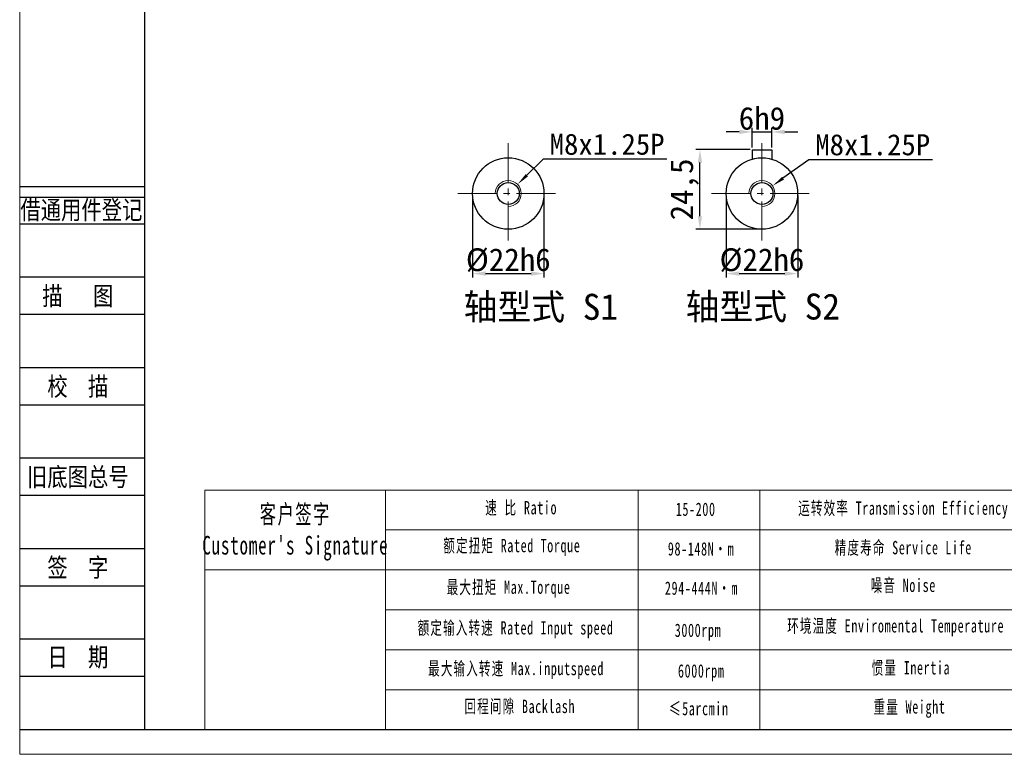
# Model space of a CAD drawing. Header units: millimetres. Extents: x 7406 to 8051, y -916 to -460.
# Tile 1 of 9: x 7406 to 7709, y -916 to -690. Entities that reach past the tile are written whole.
import ezdxf
from ezdxf.enums import TextEntityAlignment as Align

# ---------------------------------------------------------------- set-up
doc = ezdxf.new("R2010")
doc.units = ezdxf.units.MM
doc.header["$PDSIZE"] = -5
doc.linetypes.add('点画线', pattern=[18, 12, -2, 2, -2])
doc.layers.get('0').update_dxf_attribs({"lineweight": 18})
doc.layers.get('Defpoints').update_dxf_attribs({"lineweight": 18})
doc.layers.add('2细线层', color=4, linetype='Continuous')
doc.layers.add('6文字层', color=3, linetype='Continuous')
for name, color, linetype, lineweight in [('7中心线层', 7, '点画线', 18), ('剖面线层', 4, 'Continuous', 18), ('图框_外框线', 7, 'Continuous', 18), ('尺寸线', 7, 'Continuous', 25), ('尺寸线层', 3, 'Continuous', 18), ('标注线', 7, 'Continuous', 18), ('粗实线', 7, 'Continuous', 40)]:
    doc.layers.add(name, color=color, linetype=linetype, lineweight=lineweight)
doc.styles.add('宋体', font='txt', dxfattribs={"width": 0.8})
doc.styles.add('工程字', font='txt')
doc.styles.add('标准', font='txt', dxfattribs={"width": 0.667})
doc.dimstyles.new('DIMSTYLE_17', dxfattribs={"dimtxt": 8, "dimasz": 12, "dimexe": 0.18, "dimexo": 0.0625, "dimgap": 0.09, "dimtad": 1, "dimtih": 1, "dimtoh": 1, "dimdec": 3, "dimdsep": 46, "dimtxsty": 'Standard', "dimblk": '_CAXARROW', "dimcen": 0.09, "dimdle": 24, "dimadec": 0, "dimazin": 0, "dimtfac": 0.7, "dimtdec": 3, "dimtofl": 0, "dimtmove": 0, "dimatfit": 3, "dimfxl": 1, "dimtolj": 1, "dimarcsym": 0})
doc.dimstyles.new('ISO-25', dxfattribs={"dimtxt": 7, "dimasz": 4, "dimexe": 1.25, "dimexo": 0.625, "dimtad": 1, "dimtxsty": '工程字', "dimcen": 2, "dimdle": 8, "dimadec": 0, "dimazin": 0, "dimtfac": 1, "dimtmove": 0, "dimatfit": 3, "dimfxl": 1, "dimarcsym": 0})

# ---------------------------------------------------------------- blocks, each defined once
blk = doc.blocks.new('*D42')
at = {"layer": 'Defpoints', "color": 0}
for p in [(7637.6, -724.7), (7631.6, -730.17), (7637.6, -730.17)]:
    blk.add_point(p, dxfattribs=at)
at = {"layer": '尺寸线层', "color": 0, "lineweight": -2}
for p, q in [((7631.6, -729.55), (7631.6, -723.45)), ((7637.6, -729.55), (7637.6, -723.45)), ((7627.6, -724.7), (7623.6, -724.7)), ((7631.6, -724.7), (7637.6, -724.7)), ((7641.6, -724.7), (7645.6, -724.7))]:
    blk.add_line(p, q, dxfattribs=at)
at = {"layer": '尺寸线层', "color": 0}
for points in [[(7627.6, -725.37), (7627.6, -724.03), (7631.6, -724.7)], [(7641.6, -724.03), (7641.6, -725.37), (7637.6, -724.7)]]:
    blk.add_solid(points, dxfattribs=at)
at = {"layer": '尺寸线层', "color": 0, "insert": (7634.6, -720.57), "char_height": 7, "attachment_point": 5, "style": '工程字'}
blk.add_mtext('\\A1;6h9', dxfattribs=at)
blk = doc.blocks.new('*D43')
at = {"layer": 'Defpoints', "color": 0}
for p in [(7623.6, -743.67), (7645.6, -743.67), (7645.6, -768.34)]:
    blk.add_point(p, dxfattribs=at)
at = {"layer": '尺寸线层', "color": 0, "lineweight": -2}
for p, q in [((7623.6, -744.3), (7623.6, -769.59)), ((7645.6, -744.3), (7645.6, -769.59)), ((7627.6, -768.34), (7641.6, -768.34))]:
    blk.add_line(p, q, dxfattribs=at)
at = {"layer": '尺寸线层', "color": 0}
for points in [[(7627.6, -767.67), (7627.6, -769.01), (7623.6, -768.34)], [(7641.6, -769.01), (7641.6, -767.67), (7645.6, -768.34)]]:
    blk.add_solid(points, dxfattribs=at)
at = {"layer": '尺寸线层', "color": 0, "insert": (7634.6, -764.21), "char_height": 7, "attachment_point": 5, "style": '工程字'}
blk.add_mtext('\\A1;%%C22h6', dxfattribs=at)
blk = doc.blocks.new('*D44')
at = {"layer": 'Defpoints', "color": 0}
for p in [(7615.51, -730.17), (7631.6, -730.17), (7634.6, -754.67)]:
    blk.add_point(p, dxfattribs=at)
at = {"layer": '尺寸线层', "color": 0, "lineweight": -2}
for p, q in [((7630.97, -730.17), (7614.26, -730.17)), ((7615.51, -750.67), (7615.51, -734.17)), ((7633.97, -754.67), (7614.26, -754.67))]:
    blk.add_line(p, q, dxfattribs=at)
at = {"layer": '尺寸线层', "color": 0}
for points in [[(7616.17, -734.17), (7614.84, -734.17), (7615.51, -730.17)], [(7614.84, -750.67), (7616.17, -750.67), (7615.51, -754.67)]]:
    blk.add_solid(points, dxfattribs=at)
at = {"layer": '尺寸线层', "color": 0, "insert": (7610.8, -742.42), "char_height": 7, "attachment_point": 5, "rotation": 90, "style": '工程字'}
blk.add_mtext('\\A1;24,5', dxfattribs=at)
blk = doc.blocks.new('_CAXARROW')
blk.add_hatch(color=0).paths.add_polyline_path([(0, 0), (-1, 0.125), (-1, -0.125)], flags=0)
blk = doc.blocks.new('*D45')
at = {"layer": 'Defpoints', "color": 0}
for p in [(7637.84, -741.33), (7631.35, -746.01)]:
    blk.add_point(p, dxfattribs=at)
at = {"layer": '尺寸线层', "color": 0, "linetype": 'ByBlock', "lineweight": -2}
for p, q in [((7649.04, -733.25), (7641.08, -738.99)), ((7687.08, -733.25), (7649.04, -733.25)), ((7634.51, -743.67), (7634.69, -743.67)), ((7634.6, -743.76), (7634.6, -743.58))]:
    blk.add_line(p, q, dxfattribs=at)
at = {"layer": '尺寸线层', "color": 0, "lineweight": -2, "xscale": 4, "yscale": 4, "zscale": 4, "rotation": 215.821846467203}
blk.add_blockref('_CAXARROW', (7637.84, -741.33), dxfattribs=at)
at = {"layer": '尺寸线层', "color": 0, "insert": (7668.71, -728.7), "char_height": 6.5, "attachment_point": 5, "style": '工程字'}
blk.add_mtext('\\A1;M8x1.25P', dxfattribs=at)
blk = doc.blocks.new('*D46')
at = {"layer": 'Defpoints', "color": 0}
for p in [(7545.5, -743.67), (7567.5, -743.67), (7567.5, -768.34)]:
    blk.add_point(p, dxfattribs=at)
at = {"layer": '尺寸线层', "color": 0, "lineweight": -2}
for p, q in [((7545.5, -744.3), (7545.5, -769.59)), ((7567.5, -744.3), (7567.5, -769.59)), ((7549.5, -768.34), (7563.5, -768.34))]:
    blk.add_line(p, q, dxfattribs=at)
at = {"layer": '尺寸线层', "color": 0}
for points in [[(7549.5, -767.67), (7549.5, -769.01), (7545.5, -768.34)], [(7563.5, -769.01), (7563.5, -767.67), (7567.5, -768.34)]]:
    blk.add_solid(points, dxfattribs=at)
at = {"layer": '尺寸线层', "color": 0, "insert": (7556.5, -764.21), "char_height": 7, "attachment_point": 5, "style": '工程字'}
blk.add_mtext('\\A1;%%C22h6', dxfattribs=at)
blk = doc.blocks.new('*D47')
at = {"layer": 'Defpoints', "color": 0}
for p in [(7559.35, -740.87), (7553.65, -746.47)]:
    blk.add_point(p, dxfattribs=at)
at = {"layer": '尺寸线层', "color": 0, "linetype": 'ByBlock', "lineweight": -2}
for p, q in [((7567.27, -733.09), (7562.21, -738.06)), ((7605.32, -733.09), (7567.27, -733.09)), ((7556.41, -743.67), (7556.59, -743.67)), ((7556.5, -743.76), (7556.5, -743.58))]:
    blk.add_line(p, q, dxfattribs=at)
at = {"layer": '尺寸线层', "color": 0, "lineweight": -2, "xscale": 4, "yscale": 4, "zscale": 4, "rotation": 224.4948036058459}
blk.add_blockref('_CAXARROW', (7559.35, -740.87), dxfattribs=at)
at = {"layer": '尺寸线层', "color": 0, "insert": (7586.94, -728.54), "char_height": 6.5, "attachment_point": 5, "style": '工程字'}
blk.add_mtext('\\A1;M8x1.25P', dxfattribs=at)

msp = doc.modelspace()

# ---------------------------------------------------------------- linework, layer by layer
for p, q in [((7518.6623, -835.0026), (7518.6623, -908.721)), ((7596.4741, -835.0026), (7596.4741, -908.721))]:
    msp.add_line(p, q)
at = {"layer": '2细线层'}
for p, q in [((7406.0936, -741.4989), (7444.4724, -741.4989)), ((7406.0936, -744.7775), (7444.4724, -744.7775)), ((7406.0936, -752.974), (7444.4724, -752.974)), ((7406.0936, -769.3671), (7444.4724, -769.3671)), ((7406.0936, -780.8423), (7444.4724, -780.8423)), ((7406.0936, -797.2354), (7444.4724, -797.2354)), ((7406.0936, -808.7106), (7444.4724, -808.7106)), ((7406.0936, -825.1037), (7444.4724, -825.1037)), ((7406.0936, -836.5788), (7444.4724, -836.5788)), ((7406.0936, -852.9719), (7444.4724, -852.9719)), ((7406.0936, -864.4471), (7444.4724, -864.4471)), ((7406.0936, -880.8402), (7444.4724, -880.8402)), ((7406.0936, -892.3153), (7444.4724, -892.3153)), ((7406.0936, -908.7084), (7444.4724, -908.7084))]:
    msp.add_line(p, q, dxfattribs=at)
at = {"layer": '7中心线层', "color": 0}
for p, q in [((7556.5005, -728.1713), (7556.5005, -759.1713)), ((7634.5961, -728.1713), (7634.5961, -759.1713)), ((7541.0005, -743.6713), (7572.0005, -743.6713)), ((7619.0961, -743.6713), (7650.0961, -743.6713))]:
    msp.add_line(p, q, dxfattribs=at)
at = {"layer": '剖面线层', "color": 0}
msp.add_line((7463.0533, -835.0026), (7463.0533, -908.7084), dxfattribs=at)
at = {"layer": '图框_外框线'}
for p, q in [((7463.0533, -835.0026), (8043.3299, -835.0026)), ((7633.9652, -835.0026), (7633.9652, -908.7)), ((7518.6623, -847.3005), (7844.7897, -847.3005)), ((7463.0533, -859.5983), (8043.3299, -859.5983)), ((7518.6623, -871.8961), (8043.3299, -871.8961)), ((7518.6623, -884.194), (8043.3299, -884.194)), ((7518.6623, -896.4918), (8043.3299, -896.4918))]:
    msp.add_line(p, q, dxfattribs=at)
at = {"layer": '图框_外框线', "color": 3}
msp.add_lwpolyline([(7406.0841, -916.3861), (8051.0076, -916.3861), (8051.0076, -460.333), (7406.0841, -460.333)], close=True, dxfattribs=at)
at = {"layer": '图框_外框线', "color": 3, "lineweight": 25}
msp.add_lwpolyline([(7444.4724, -908.7084), (8043.3299, -908.7084), (8043.3299, -468.0107), (7444.4724, -468.0107)], close=True, dxfattribs=at)
at = {"layer": '标注线', "color": 0}
for centre in [(7556.5005, -743.6713), (7634.5961, -743.6713)]:
    msp.add_arc(centre, 4, 270, 180, dxfattribs=at)
at = {"layer": '粗实线', "linetype": 'Continuous', "lineweight": 30}
for p, q in [((7631.5961, -730.1713), (7631.5961, -733.0883)), ((7631.5961, -730.1713), (7637.5961, -730.1713)), ((7637.5961, -730.1713), (7637.5961, -733.0883))]:
    msp.add_line(p, q, dxfattribs=at)
for centre, radius in [((7556.5005, -743.6713), 11), ((7634.5961, -743.6713), 11), ((7556.5005, -743.6713), 3.375), ((7634.5961, -743.6713), 3.375)]:
    msp.add_circle(centre, radius, dxfattribs=at)

# ---------------------------------------------------------------- texts
at = {"layer": '6文字层', "color": 3, "style": '宋体', "width": 0.8}
for s, p in [('借通用件登记', (7425.0749, -748.6584)), ('描   图', (7423.9811, -775.1047)), ('校  描', (7423.9811, -802.973)), ('旧底图总号', (7423.9811, -830.8412)), ('签  字', (7423.9811, -858.7095)), ('日  期', (7423.9913, -886.4141))]:
    msp.add_text(s, height=5.73758, dxfattribs=at).set_placement(p, align=Align.MIDDLE)
at = {"layer": '图框_外框线', "color": 1, "attachment_point": 2, "style": '标准'}
for s, insert, char_height, width in [("\\T1.1;客户签字\\PCustomer's Signature", (7490.9537, -839.5529), 5.738994, 71.393676), ('\\T1.1;速 比 Ratio', (7560.4838, -838.3842), 4.099281, 33.494862), ('\\T1.1;15-200', (7614.207, -838.857), 4.099281, 24.353938), ('\\T1.1;运转效率 Transmission Efficiency', (7678.1191, -838.5101), 4.099281, 69.661356), ('\\T1.1;额定扭矩 Rated Torque', (7557.6024, -850.0457), 4.099281, 72.781617), ('\\T1.1;98-148N·m', (7615.8613, -851.0607), 4.099281, 33.952808), ('\\T1.1;精度寿命 Service Life', (7678.1191, -850.693), 4.099281, 54.679212), ('\\T1.1;最大扭矩 Max.Torque', (7556.5939, -862.8591), 4.099281, 48.387945), ('\\T1.1;294-444N·m', (7615.9783, -863.165), 4.099281, 40.769219), ('\\T1.1;噪音 Noise', (7678.1191, -862.2888), 4.099281, 36.171855), ('\\T1.1;额定输入转速 Rated Input speed', (7558.755, -875.3845), 4.099281, 64.331445), ('\\T1.1;环境温度 Enviromental Temperature', (7675.769, -874.7653), 4.099281, 160.154626), ('\\T1.1;3000rpm', (7614.916, -876.1302), 4.099281, 33.18459), ('\\T1.1;最大输入转速 Max.inputspeed ', (7558.8991, -887.9099), 4.099281, 64.703087), ('\\T1.1;惯量 Inertia', (7680.4692, -887.6821), 4.099281, 37.03394), ('\\T1.1;6000rpm', (7615.8943, -888.647), 4.099281, 89.634103), ('\\T1.1;回程间隙 Backlash', (7560.0516, -899.5715), 4.099281, 52.464024), ('{\\T1.1;≤5arcmin }', (7615.1447, -900.2506), 4.099281, 33.18459), ('\\T1.1;重量 Weight', (7680.0286, -899.7182), 4.099281, 31.875213)]:
    msp.add_mtext(s, dxfattribs=dict(at, insert=insert, char_height=char_height, width=width))
at = {"layer": '尺寸线', "color": 0, "char_height": 8, "attachment_point": 1, "style": '工程字'}
for s, insert, width in [('轴型式 S1', (7542.7895, -774.5702), 81.437235), ('轴型式 S2', (7611.1207, -774.489), 64.724147)]:
    msp.add_mtext(s, dxfattribs=dict(at, insert=insert, width=width))

# ---------------------------------------------------------------- dimensions: what is measured, and where the dimension line sits
at = {"layer": '尺寸线层'}
for base, p1, p2, text, picture, middle in [((7637.5961, -724.6987), (7631.5961, -730.1713), (7637.5961, -730.1713), '<>h9', '*D42', (7634.5961, -724.6987)), ((7567.5005, -768.3386), (7545.5005, -743.6713), (7567.5005, -743.6713), '%%C<>h6', '*D46', (7556.5005, -768.3386)), ((7645.5961, -768.3386), (7623.5961, -743.6713), (7645.5961, -743.6713), '%%C<>h6', '*D43', (7634.5961, -768.3386))]:
    dim = msp.add_linear_dim(base=base, p1=p1, p2=p2, text=text, dimstyle='ISO-25', override={"dimsah": 1, "dimtolj": 1}, dxfattribs=at)
    dim.commit()
    dim.dimension.update_dxf_attribs({"geometry": picture, "text_midpoint": middle, "dimtype": 160})
at = {"layer": '尺寸线层', "linetype": 'ByBlock'}
for p1, p2, picture, middle in [((7553.6472, -746.4747), (7559.3537, -740.8679), '*D47', (7586.9435, -733.0908)), ((7631.3527, -746.0124), (7637.8394, -741.3302), '*D45', (7668.7105, -733.2484))]:
    dim = msp.add_diameter_dim_2p(p1=p1, p2=p2, text='M8x1.25P', dimstyle='DIMSTYLE_17', override={"dimtxt": 6.5, "dimasz": 4, "dimgap": 1.3, "dimpost": '%%C<>', "dimtxsty": '工程字', "dimblk": '_CAXARROW', "dimsah": 1, "dimdle": 8}, dxfattribs=at)
    dim.commit()
    dim.dimension.update_dxf_attribs({"geometry": picture, "text_midpoint": middle, "dimtype": 163})
at = {"layer": '尺寸线层'}
dim = msp.add_linear_dim(base=(7615.5083, -730.1713), p1=(7634.5961, -754.6713), p2=(7631.5961, -730.1713), angle=90, dimstyle='ISO-25', override={"dimsah": 1, "dimtolj": 1}, dxfattribs=at)
dim.commit()
dim.dimension.update_dxf_attribs({"geometry": '*D44', "text_midpoint": (7610.7967, -742.4213)})

# ---------------------------------------------------------------- next in the draw order: texts
at = {"layer": '图框_外框线', "color": 1, "char_height": 4.099281, "width": 160.154626, "attachment_point": 2, "style": '标准', "bg_fill": 2}
for s, insert in [('{\\f宋体|b0|i0|c134|p2;\\W0.65;扭转刚性 \\fArial|b0|i0|c0|p34;Torsional Rigidity}', (7777.2697, -839.3367)), ('{\\f宋体|b0|i0|c134|p2;容许径向力Max Radial Force}', (7777.612, -850.5165)), ('{\\f宋体|b0|i0|c134|p2;容许轴向力Max Axial Force}', (7777.0799, -863.1871))]:
    msp.add_mtext(s, dxfattribs=dict(at, insert=insert))

doc.saveas('drawing.dxf')
